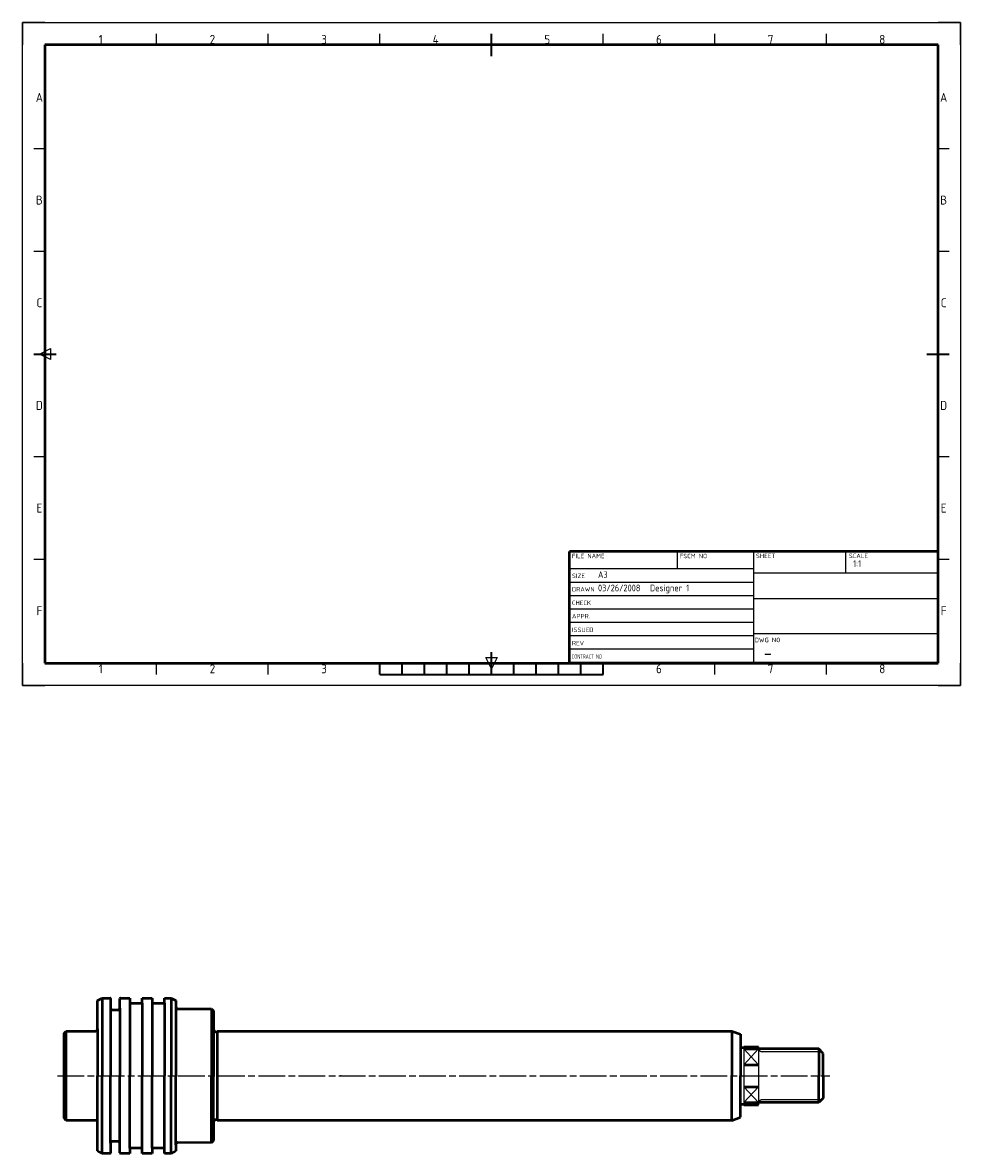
# Model space of a CAD drawing. Header units: millimetres. Extents: x 246 to 3001, y -131 to 1354.
# Tile 6 of 6: x 2581 to 3001, y 662 to 1169. Entities that reach past the tile are written whole.
import ezdxf
from ezdxf.enums import TextEntityAlignment as Align

# ---------------------------------------------------------------- set-up
doc = ezdxf.new("R2010")
doc.units = ezdxf.units.MM
doc.linetypes.add('AM_ISO08W050', pattern=[18, 12, -1.5, 3, -1.5])
for name, color, linetype, lineweight in [('AM_0', 7, 'Continuous', 50), ('AM_4N', 92, 'Continuous', 25), ('AM_7', 142, 'AM_ISO08W050', 25), ('AM_BOR', 7, 'Continuous', 30)]:
    doc.layers.add(name, color=color, linetype=linetype, lineweight=lineweight)
doc.styles.add('ACISOTS', font='isocp.shx', dxfattribs={"height": 1})

# ---------------------------------------------------------------- blocks, each defined once
blk = doc.blocks.new('ISO_A3')
for p, q in [((410, 287), (10, 287)), ((10, 287), (10, 10)), ((410, 10), (410, 287)), ((10, 10), (410, 10))]:
    blk.add_line(p, q)
at = {"layer": 'AM_BOR'}
for p, q in [((10, 297), (0, 297)), ((0, 297), (0, 287)), ((420, 297), (410, 297)), ((420, 287), (420, 297)), ((0, 0), (0, 10)), ((420, 0), (420, 10)), ((0, 0), (10, 0)), ((420, 0), (410, 0))]:
    blk.add_line(p, q, dxfattribs=at)
at = {"layer": 'AM_BOR', "color": 1, "lineweight": 25}
for p, q in [((0, 297), (420, 297)), ((0, 0), (0, 297)), ((420, 297), (420, 0)), ((60, 287), (60, 292)), ((110, 287), (110, 292)), ((160, 287), (160, 292)), ((260, 287), (260, 292)), ((310, 287), (310, 292)), ((360, 287), (360, 292)), ((10, 240.5), (5, 240.5)), ((415, 240.5), (410, 240.5)), ((10, 194.5), (5, 194.5)), ((415, 194.5), (410, 194.5)), ((7.5, 148.5), (12.5, 151)), ((12.5, 146), (7.5, 148.5)), ((12.5, 151), (12.5, 146)), ((10, 102.5), (5, 102.5)), ((415, 102.5), (410, 102.5)), ((10, 56.5), (5, 56.5)), ((415, 56.5), (410, 56.5)), ((210, 7.5), (207.5, 12.5)), ((207.5, 12.5), (212.5, 12.5)), ((212.5, 12.5), (210, 7.5)), ((60, 5), (60, 10)), ((110, 5), (110, 10)), ((310, 5), (310, 10)), ((360, 5), (360, 10)), ((420, 0), (0, 0))]:
    blk.add_line(p, q, dxfattribs=at)
at = {"layer": 'AM_BOR', "color": 140, "lineweight": 35}
for p, q in [((210, 282), (210, 292)), ((5, 148.5), (15, 148.5)), ((405, 148.5), (415, 148.5)), ((210, 5), (210, 15)), ((160, 5), (160, 10)), ((170, 5), (170, 10)), ((180, 5), (180, 10)), ((190, 5), (190, 10)), ((200, 5), (200, 10)), ((220, 5), (220, 10)), ((230, 5), (230, 10)), ((240, 5), (240, 10)), ((250, 5), (250, 10)), ((260, 5), (260, 10)), ((160, 5), (260, 5))]:
    blk.add_line(p, q, dxfattribs=at)
at = {"layer": 'AM_BOR', "color": 1, "lineweight": 25, "style": 'ACISOTS'}
for s, p in [('1', (35, 289.5)), ('2', (85, 289.5)), ('3', (135, 289.5)), ('4', (185, 289.5)), ('5', (235, 289.5)), ('6', (285, 289.5)), ('7', (335, 289.5)), ('8', (385, 289.5)), ('A', (7.5, 263.5)), ('A', (412.5, 263.5)), ('B', (7.5, 217.5)), ('B', (412.5, 217.5)), ('C', (7.5, 171.5)), ('C', (412.5, 171.5)), ('D', (7.5, 125.5)), ('D', (412.5, 125.5)), ('E', (7.5, 79.5)), ('E', (412.5, 79.5)), ('F', (7.5, 33.5)), ('F', (412.5, 33.5)), ('1', (35, 7.5)), ('2', (85, 7.5)), ('3', (135, 7.5)), ('6', (285, 7.5)), ('7', (335, 7.5)), ('8', (385, 7.5))]:
    blk.add_text(s, height=4, dxfattribs=at).set_placement(p, align=Align.MIDDLE)
blk = doc.blocks.new('ISO_TITLEA')
for p, q in [((0, 50), (-165, 50)), ((-165, 0), (-165, 50)), ((0, 0), (0, 50)), ((0, 0), (-165, 0))]:
    blk.add_line(p, q)
at = {"layer": 'AM_BOR', "color": 1, "lineweight": 25}
for p, q in [((-116.86, 50), (-116.86, 42.38)), ((-82.5, 0), (-82.5, 50)), ((-41.25, 40.35), (-41.25, 50)), ((-165, 42.38), (-82.5, 42.38)), ((-165, 42), (-165, 30)), ((-165, 36.38), (-82.5, 36.38)), ((0, 40.35), (-82.5, 40.35)), ((-165, 30.38), (-82.5, 30.38)), ((-82.5, 29.01), (0, 29.01)), ((-165, 24.38), (-82.5, 24.38)), ((-165, 18.38), (-82.5, 18.38)), ((-165, 12.38), (-82.5, 12.38)), ((-82.5, 13.29), (0, 13.29)), ((-165, 6.38), (-82.5, 6.38))]:
    blk.add_line(p, q, dxfattribs=at)
at = {"layer": 'AM_BOR', "color": 1, "lineweight": 25, "style": 'ACISOTS'}
for s, p in [('FILE NAME', (-163.97, 47.04)), ('FSCM NO', (-115.7, 47.04)), ('SHEET', (-81.55, 47.11)), ('SCALE', (-39.97, 47.11)), ('SIZE', (-163.97, 38.14)), ('DRAWN', (-163.97, 32.14)), ('CHECK', (-163.97, 26.05)), ('APPR.', (-163.97, 20.08)), ('ISSUED', (-163.97, 13.99)), ('DWG NO', (-82.12, 9.41)), ('REV', (-163.97, 7.99))]:
    blk.add_text(s, height=2, dxfattribs=at).set_placement(p)
at = {"layer": 'AM_BOR', "color": 1, "lineweight": 25, "style": 'ACISOTS', "width": 0.683519}
blk.add_text('CONTRACT NO', height=2, dxfattribs=at).set_placement((-163.97, 1.99))
at = {"layer": 'AM_BOR', "color": 140, "lineweight": 35, "style": 'ACISOTS'}
for tag, p, height in [('GEN-TITLE-DWG{13.6}', (-161.69, 43.04), 3), ('GEN-TITLE-FSCM{8.6}', (-113.32, 43.04), 3), ('GEN-TITLE-SHEET{11.8}', (-79.67, 43.11), 3), ('GEN-TITLE-SCA{12.7}', (-38.05, 43.13), 3), ('GEN-TITLE-SIZ{22.6}', (-152.3, 38.23), 3), ('GEN-TITLE-DAT{7.1}', (-152.3, 32.23), 3), ('GEN-TITLE-NAME{14.9}', (-129.04, 32.23), 3), ('GEN-TITLE-DACT{21}', (-78.21, 33.14), 3.5), ('GEN-TITLE-CHKD{7.1}', (-152.3, 26.14), 3), ('GEN-TITLE-CHKM{14.9}', (-129.04, 26.14), 3), ('GEN-TITLE-DES1{12.3}', (-78.24, 20.94), 6), ('GEN-TITLE-APPD{7.1}', (-152.3, 20.17), 3), ('GEN-TITLE-APPM{14.9}', (-129.04, 20.17), 3), ('GEN-TITLE-ISSD{7.1}', (-152.3, 14.08), 3), ('GEN-TITLE-ISSM{14.9}', (-129.04, 14.08), 3), ('GEN-TITLE-DES2{24.5}', (-78.21, 15.44), 3), ('GEN-TITLE-REV{22.6}', (-152.3, 8.08), 3), ('GEN-TITLE-CTRN{19.4}', (-152.3, 2.08), 3.5)]:
    blk.add_attdef(tag, p, '', height=height, dxfattribs=at)
at = {"layer": 'AM_BOR', "style": 'ACISOTS'}
blk.add_attdef('GEN-TITLE-NR{12.3}', (-78.08, 1.63), '', height=6, dxfattribs=at)

msp = doc.modelspace()

# ---------------------------------------------------------------- linework, layer by layer
for p, q in [((2903.58, 709.88), (2903.58, 683.88)), ((2910.08, 709.88), (2910.08, 683.88)), ((2903.58, 708.9), (2910.08, 701.82)), ((2910.08, 708.9), (2903.58, 701.82)), ((2910.08, 684.85), (2903.58, 691.93)), ((2910.08, 691.93), (2903.58, 684.85))]:
    msp.add_line(p, q)
at = {"color": 0, "linetype": 'ByBlock', "lineweight": -2}
msp.add_point((2723.1, 696.87), dxfattribs=at)
at = {"layer": 'AM_0'}
for p, q in [((2614.08, 730.52), (2616.08, 731.68)), ((2614.08, 717.88), (2614.08, 730.52)), ((2616.08, 731.68), (2616.08, 696.88)), ((2616.08, 731.68), (2619.68, 731.68)), ((2619.88, 731.48), (2619.88, 727.18)), ((2624.08, 727.18), (2624.08, 731.48)), ((2624.28, 731.68), (2628.48, 731.68)), ((2628.48, 731.68), (2628.48, 729.38)), ((2634.08, 731.68), (2638.48, 731.68)), ((2634.08, 729.38), (2634.08, 731.68)), ((2638.48, 731.68), (2638.48, 729.38)), ((2644.08, 729.38), (2644.08, 731.68)), ((2644.08, 731.68), (2647.08, 731.68)), ((2647.08, 731.68), (2647.08, 696.88)), ((2647.08, 731.68), (2649.08, 730.52)), ((2649.08, 730.52), (2649.08, 727.88)), ((2619.88, 727.18), (2619.88, 696.88)), ((2620.68, 726.38), (2623.28, 726.38)), ((2624.08, 727.18), (2624.08, 696.88)), ((2628.48, 729.38), (2628.48, 696.88)), ((2628.48, 729.38), (2634.08, 729.38)), ((2634.08, 729.38), (2634.08, 696.88)), ((2638.48, 729.38), (2638.48, 696.88)), ((2638.48, 729.38), (2644.08, 729.38)), ((2644.08, 729.38), (2644.08, 696.88)), ((2649.08, 727.88), (2649.08, 696.88)), ((2650.08, 726.88), (2665.07, 726.87)), ((2665.07, 726.87), (2665.07, 696.87)), ((2665.07, 726.87), (2666.07, 725.87)), ((2666.07, 725.87), (2666.07, 717.57)), ((2599.08, 715.88), (2600.08, 716.88)), ((2599.08, 696.88), (2599.08, 715.88)), ((2600.08, 696.88), (2600.08, 716.88)), ((2600.08, 716.88), (2613.08, 716.88)), ((2614.08, 717.88), (2614.08, 696.88)), ((2666.07, 717.57), (2666.07, 696.87)), ((2667.07, 716.57), (2667.37, 716.57)), ((2667.57, 716.87), (2898.08, 716.88)), ((2667.57, 716.87), (2667.57, 676.87)), ((2667.57, 716.77), (2667.57, 716.87)), ((2898.08, 716.88), (2898.08, 696.88)), ((2898.08, 716.88), (2902.08, 715.42)), ((2902.08, 715.42), (2902.08, 696.88)), ((2902.08, 709.58), (2903.58, 709.58)), ((2903.58, 709.78), (2903.58, 709.88)), ((2903.58, 709.88), (2910.08, 709.88)), ((2903.58, 708.9), (2910.08, 708.9)), ((2937.08, 708.88), (2910.08, 708.88)), ((2937.08, 708.88), (2937.08, 696.88)), ((2939.08, 706.88), (2937.08, 708.88)), ((2939.08, 696.88), (2939.08, 706.88)), ((2903.58, 701.82), (2910.08, 701.82)), ((2599.08, 677.88), (2599.08, 696.88)), ((2600.08, 676.88), (2600.08, 696.88)), ((2614.08, 675.88), (2614.08, 696.88)), ((2616.08, 662.08), (2616.08, 696.88)), ((2619.88, 666.58), (2619.88, 696.88)), ((2624.08, 666.58), (2624.08, 696.88)), ((2628.48, 664.38), (2628.48, 696.88)), ((2634.08, 664.38), (2634.08, 696.88)), ((2638.48, 664.38), (2638.48, 696.88)), ((2644.08, 664.38), (2644.08, 696.88)), ((2647.08, 662.08), (2647.08, 696.88)), ((2649.08, 665.88), (2649.08, 696.88)), ((2665.07, 666.87), (2665.07, 696.87)), ((2666.07, 676.18), (2666.07, 696.87)), ((2898.08, 676.88), (2898.08, 696.88)), ((2902.08, 678.33), (2902.08, 696.88)), ((2937.08, 684.88), (2937.08, 696.88)), ((2939.08, 696.88), (2939.08, 686.87)), ((2903.58, 691.93), (2910.08, 691.93)), ((2902.08, 684.18), (2903.58, 684.18)), ((2903.58, 684.85), (2910.08, 684.85)), ((2903.58, 683.98), (2903.58, 683.88)), ((2937.08, 684.88), (2910.08, 684.88)), ((2939.08, 686.87), (2937.08, 684.88)), ((2903.58, 683.88), (2910.08, 683.88)), ((2600.08, 676.88), (2599.08, 677.88)), ((2613.08, 676.88), (2600.08, 676.88)), ((2614.08, 663.23), (2614.08, 675.88)), ((2666.07, 676.18), (2666.07, 667.87)), ((2667.37, 677.18), (2667.08, 677.18)), ((2667.57, 676.87), (2667.57, 676.97)), ((2898.08, 676.88), (2667.57, 676.87)), ((2898.08, 676.88), (2902.08, 678.33)), ((2619.88, 666.58), (2619.88, 662.28)), ((2623.28, 667.38), (2620.68, 667.38)), ((2624.08, 662.28), (2624.08, 666.58)), ((2628.48, 664.38), (2628.48, 662.08)), ((2634.08, 664.38), (2628.48, 664.38)), ((2634.08, 662.08), (2634.08, 664.38)), ((2644.08, 664.38), (2638.48, 664.38)), ((2638.48, 664.38), (2638.48, 662.08)), ((2644.08, 662.08), (2644.08, 664.38)), ((2649.08, 665.88), (2649.08, 663.23)), ((2665.07, 666.87), (2650.08, 666.88)), ((2666.07, 667.87), (2665.07, 666.87)), ((2616.08, 662.08), (2614.08, 663.23)), ((2619.68, 662.08), (2616.08, 662.08)), ((2628.48, 662.08), (2624.28, 662.08)), ((2638.48, 662.08), (2634.08, 662.08)), ((2647.08, 662.08), (2644.08, 662.08)), ((2649.08, 663.23), (2647.08, 662.08))]:
    msp.add_line(p, q, dxfattribs=at)
for centre, radius, start, end in [((2619.68, 731.48), 0.2, 0.0043, 89.9963), ((2624.28, 731.48), 0.2, 90.0062, 180.0062), ((2620.68, 727.18), 0.8, 180.0028, 270.0028), ((2623.28, 727.18), 0.8, 269.9977, 359.9977), ((2650.08, 727.88), 1, 180, 270), ((2613.08, 717.88), 1, 270, 0.0001), ((2667.07, 717.57), 1, 180.0001, 270), ((2667.37, 716.77), 0.2, 269.9965, 359.9965), ((2613.08, 675.88), 1, 0, 90), ((2667.08, 676.18), 1, 90.0011, 180.0004), ((2667.37, 676.97), 0.202, 359.9987, 89.346), ((2620.68, 666.58), 0.8, 89.9975, 179.9975), ((2623.28, 666.58), 0.8, 0.0019, 90.0019), ((2650.08, 665.88), 1, 90, 179.9989), ((2619.68, 662.28), 0.2, 270.0051, 359.9943), ((2624.28, 662.28), 0.2, 179.9925, 269.9925)]:
    msp.add_arc(centre, radius, start, end, dxfattribs=at)
at = {"layer": 'AM_4N'}
for p, q in [((2938.33, 707.63), (2912.08, 707.63)), ((2938.33, 686.13), (2912.08, 686.13))]:
    msp.add_line(p, q, dxfattribs=at)
for centre, radius, start, end in [((2910.88, 708.88), 0.804, 180.1283, 197.7827), ((2910.97, 708.9), 0.893, 197.7222, 205.9579), ((2911.06, 708.95), 0.998, 205.9688, 213.613), ((2911.18, 709.03), 1.14, 213.6148, 220.6183), ((2911.31, 709.14), 1.31, 220.6139, 226.9886), ((2911.52, 709.37), 1.62, 227.1673, 238.2495), ((2911.77, 709.77), 2.09, 238.1758, 247.5151), ((2911.95, 710.2), 2.56, 247.451, 255.6026), ((2912.07, 710.68), 3.05, 255.6558, 270.1699), ((2910.88, 684.87), 0.804, 162.2175, 179.8717), ((2910.97, 684.85), 0.893, 154.0423, 162.278), ((2911.06, 684.8), 0.998, 146.3873, 154.0315), ((2911.18, 684.72), 1.14, 139.3819, 146.3855), ((2911.31, 684.61), 1.31, 133.0116, 139.3863), ((2911.52, 684.38), 1.62, 121.7505, 132.8329), ((2911.77, 683.98), 2.09, 112.4847, 121.8242), ((2911.95, 683.55), 2.56, 104.3971, 112.5488), ((2912.07, 683.07), 3.05, 89.8295, 104.3439)]:
    msp.add_arc(centre, radius, start, end, dxfattribs=at)
at = {"layer": 'AM_7'}
msp.add_line((2596.08, 696.88), (2942.08, 696.88), dxfattribs=at)

# ---------------------------------------------------------------- block references
at = {"layer": 'AM_0', "lineweight": 0}
msp.add_blockref('ISO_A3', (2580.51, 871.67), dxfattribs=at)
msp.add_blockref('ISO_TITLEA', (2990.51, 881.67), dxfattribs=at).add_auto_attribs({'GEN-TITLE-SCA{12.7}': '1:1', 'GEN-TITLE-DAT{7.1}': '03/26/2008', 'GEN-TITLE-NAME{14.9}': 'Designer 1', 'GEN-TITLE-NR{12.3}': '-', 'GEN-TITLE-SIZ{22.6}': 'A3'})

doc.saveas('drawing.dxf')
